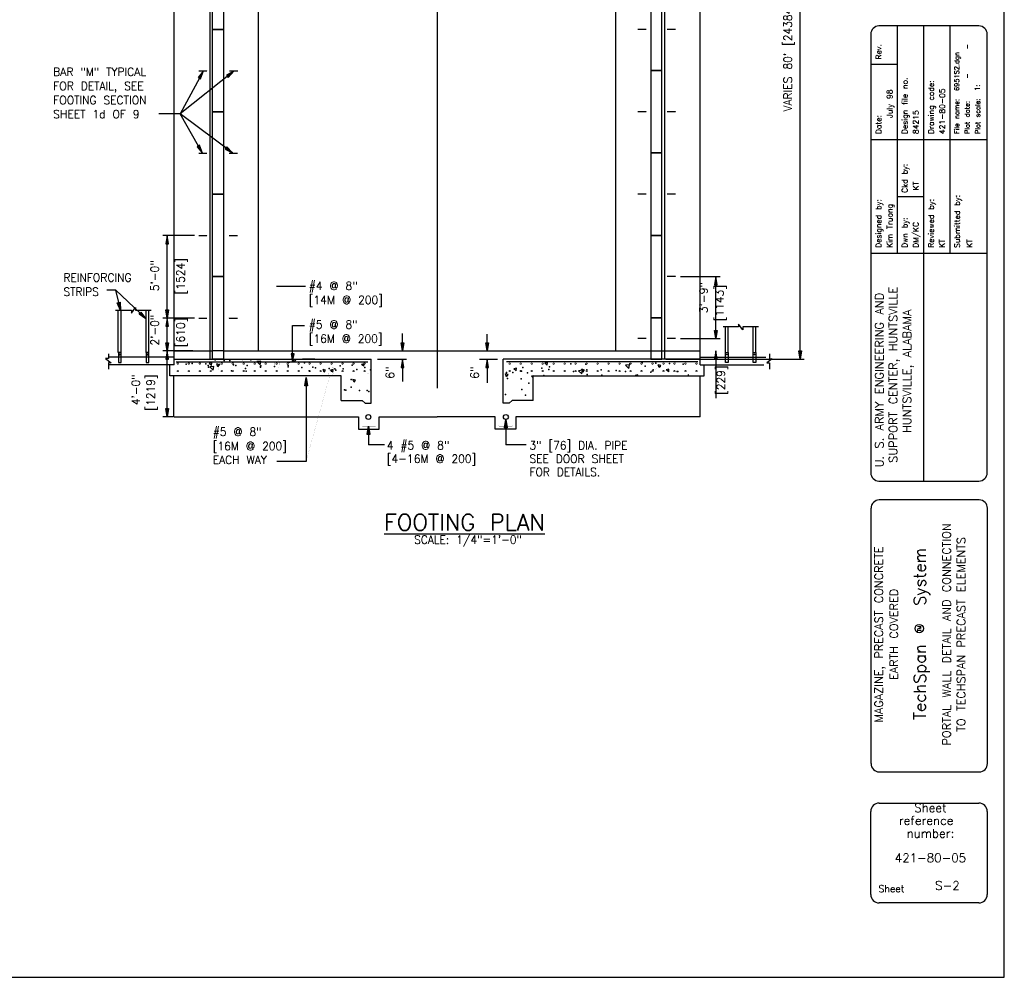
# Model space of a CAD drawing. Extents: x 0 to 354, y 0 to 250.
# Tile 6 of 7: x 205 to 354, y 0 to 145. Entities that reach past the tile are written whole.
import ezdxf
from ezdxf.enums import TextEntityAlignment as Align

# ---------------------------------------------------------------- set-up
doc = ezdxf.new("R2010")
doc.units = 0
doc.header["$MEASUREMENT"] = 0
doc.layers.get('0').update_dxf_attribs({"linetype": 'CONTINUOUS'})
doc.layers.get('DEFPOINTS').update_dxf_attribs({"linetype": 'CONTINUOUS'})
for name, color, linetype in [('1', 7, 'CONTINUOUS'), ('3', 7, 'CONTINUOUS'), ('DIM', 7, 'CONTINUOUS'), ('DWG-LINES', 7, 'CONTINUOUS'), ('HATCH', 7, 'CONTINUOUS'), ('MG-BDR-TXT', 7, 'CONTINUOUS'), ('MG-LOGO', 7, 'CONTINUOUS'), ('REBAR', 7, 'CONTINUOUS'), ('SYMBOLS', 7, 'CONTINUOUS'), ('TEXT', 7, 'CONTINUOUS')]:
    doc.layers.add(name, color=color, linetype=linetype)
doc.styles.add('TXT_SHX', font='txt.shx')

# ---------------------------------------------------------------- blocks, each defined once
blk = doc.blocks.new('REBAR')
at = {"color": 7, "linetype": 'CONTINUOUS', "const_width": 0.01378}
blk.add_lwpolyline([(-0.014553, 0, 1), (0.014553, 0, 1)], format="xyb", close=True, dxfattribs=at)
blk = doc.blocks.new('TS_SEC')
at = {"layer": 'SYMBOLS', "color": 7, "linetype": 'CONTINUOUS'}
blk.add_line((0, -4), (0, 0), dxfattribs=at)
at = {"layer": 'SYMBOLS', "color": 2, "linetype": 'CONTINUOUS'}
blk.add_lwpolyline([(0, 0), (0, 3.5), (2, 3.5), (2, 0)], dxfattribs=at)
at = {"layer": 'SYMBOLS', "color": 7, "linetype": 'CONTINUOUS'}
blk.add_lwpolyline([(2, 0), (2, -4), (0, -4)], dxfattribs=at)
at = {"layer": 'SYMBOLS', "color": 2, "linetype": 'CONTINUOUS'}
blk.add_circle((1, 2), 0.281, dxfattribs=at)
blk = doc.blocks.new('STIR_U')
at = {"layer": 'REBAR', "color": 7, "linetype": 'CONTINUOUS'}
blk.add_line((0, 0), (6, 0), dxfattribs=at)
at = {"layer": 'REBAR', "color": 7, "linetype": 'CONTINUOUS', "const_width": 0.01378}
for points in [[(-0.234375, 0, 1), (0.234375, 0, 1)], [(5.765625, 0, 1), (6.234375, 0, 1)]]:
    blk.add_lwpolyline(points, format="xyb", close=True, dxfattribs=at)
blk = doc.blocks.new('PRO_IN')
at = {"layer": 'MG-LOGO', "color": 7, "linetype": 'CONTINUOUS'}
blk.add_circle((-12.9, 52.89), 0.644, dxfattribs=at)
at = {"layer": 'MG-LOGO', "color": 7, "linetype": 'CONTINUOUS', "style": 'TXT_SHX'}
for s, height, p in [('System', 1.815, (-11.91, 60.74)), ('TM', 0.529, (-12.62, 52.85)), ('TechSpan', 1.815, (-11.91, 44.77))]:
    blk.add_text(s, height=height, rotation=90, dxfattribs=at).set_placement(p, align=Align.CENTER)

msp = doc.modelspace()

# ---------------------------------------------------------------- hatches: boundary and pattern name
at = {"linetype": 'CONTINUOUS'}
for points in [[(226.78, 111.25), (227.2, 111.25), (226.99, 112.5)], [(310.04, 105.03), (310.46, 105.03), (310.25, 106.28)], [(226.78, 101.25), (227.2, 101.25), (226.99, 100)], [(226.78, 98.75), (227.2, 98.75), (226.99, 100)], [(310.04, 98.12), (310.46, 98.12), (310.25, 96.87)], [(226.78, 96.25), (227.2, 96.25), (226.99, 95)], [(262.48, 96.25), (262.9, 96.25), (262.69, 95)], [(275.33, 96.25), (275.74, 96.25), (275.54, 95)], [(226.78, 93.75), (227.2, 93.75), (226.99, 95)], [(322.82, 95.03), (323.24, 95.03), (323.03, 93.78)], [(262.48, 92.5), (262.9, 92.5), (262.69, 93.75)], [(275.33, 92.5), (275.74, 92.5), (275.54, 93.75)], [(226.78, 86.25), (227.2, 86.25), (226.99, 85)]]:
    msp.add_hatch(color=7, dxfattribs=at).paths.add_polyline_path(points)
at = {"layer": 'REBAR', "linetype": 'CONTINUOUS'}
msp.add_hatch(color=7, dxfattribs=at).paths.add_polyline_path([(310.04, 93.75), (310.46, 93.75), (310.25, 95)])
at = {"layer": 'TEXT', "linetype": 'CONTINUOUS'}
for points in [[(231.71, 136.5), (232.07, 136.3), (232.49, 137.5)], [(236.02, 136.82), (236.28, 136.5), (237.12, 137.46)], [(231.91, 126.19), (231.55, 125.98), (232.35, 125)], [(236.05, 125.94), (235.8, 125.61), (236.92, 125.03)], [(219.44, 102.29), (219.85, 102.38), (219.93, 101.12)], [(222.73, 100.56), (223.02, 100.86), (223.78, 99.85)], [(246.25, 94.58), (245.83, 94.58), (246.04, 93.33)], [(248.29, 89.73), (247.87, 89.73), (248.08, 90.98)], [(278.61, 83.36), (278.19, 83.36), (278.4, 84.61)], [(257.76, 82.34), (257.35, 82.34), (257.56, 83.59)]]:
    msp.add_hatch(color=7, dxfattribs=at).paths.add_polyline_path(points)

# ---------------------------------------------------------------- linework, layer by layer
at = {"color": 7, "linetype": 'CONTINUOUS'}
for p, q in [((323.03, 95.03), (323.03, 198.03)), ((231.17, 112.5), (226.36, 112.5)), ((226.99, 101.25), (226.99, 111.25)), ((304.91, 106.28), (310.88, 106.28)), ((310.25, 98.12), (310.25, 106.28)), ((231.17, 100), (226.36, 100)), ((231.17, 100), (226.36, 100)), ((226.99, 96.25), (226.99, 98.75)), ((262.69, 96.25), (262.69, 97.66)), ((275.54, 96.25), (275.54, 97.57)), ((304.91, 96.87), (310.88, 96.87)), ((230.88, 95), (226.36, 95)), ((226.99, 86.25), (226.99, 93.75)), ((302.67, 93.78), (323.65, 93.78)), ((262.69, 92.5), (262.69, 90.38)), ((275.54, 92.5), (275.54, 90.16)), ((227.86, 85), (226.36, 85))]:
    msp.add_line(p, q, dxfattribs=at)
for points in [[(226.78, 111.25), (227.2, 111.25), (226.99, 112.5)], [(310.04, 105.03), (310.46, 105.03), (310.25, 106.28)], [(226.78, 101.25), (227.2, 101.25), (226.99, 100)], [(226.78, 98.75), (227.2, 98.75), (226.99, 100)], [(310.04, 98.12), (310.46, 98.12), (310.25, 96.87)], [(226.78, 96.25), (227.2, 96.25), (226.99, 95)], [(262.48, 96.25), (262.9, 96.25), (262.69, 95)], [(275.33, 96.25), (275.74, 96.25), (275.54, 95)], [(226.78, 93.75), (227.2, 93.75), (226.99, 95)], [(322.82, 95.03), (323.24, 95.03), (323.03, 93.78)], [(262.48, 92.5), (262.9, 92.5), (262.69, 93.75)], [(275.33, 92.5), (275.74, 92.5), (275.54, 93.75)], [(226.78, 86.25), (227.2, 86.25), (226.99, 85)]]:
    msp.add_lwpolyline(points, close=True, dxfattribs=at)
at = {"layer": '1', "color": 3, "linetype": 'CONTINUOUS'}
msp.add_line((354.01, 0), (354.01, 250.04), dxfattribs=at)
at = {"layer": '1', "color": 7, "linetype": 'CONTINUOUS'}
for p, q in [((350.16, 144.3), (335, 144.3)), ((337.74, 144.3), (337.74, 109.78)), ((341.74, 144.3), (341.74, 109.78)), ((345.74, 144.3), (345.74, 109.78)), ((333.74, 143.04), (333.74, 76.53)), ((351.42, 76.53), (351.42, 143.04)), ((333.77, 138.51), (337.74, 138.51)), ((351.42, 127.04), (333.74, 127.04)), ((337.74, 118.41), (341.74, 118.41)), ((351.42, 109.78), (333.74, 109.78)), ((341.74, 109.78), (341.74, 75.27)), ((335, 75.27), (350.16, 75.27)), ((350.2, 72.41), (335.05, 72.41)), ((333.78, 71.14), (333.78, 32.41)), ((351.46, 32.41), (351.46, 71.14)), ((335.05, 31.15), (350.2, 31.15)), ((335.01, 26.43), (350.16, 26.43)), ((333.74, 12.54), (333.74, 25.17)), ((351.42, 25.17), (351.42, 12.54)), ((350.16, 11.28), (335.01, 11.28))]:
    msp.add_line(p, q, dxfattribs=at)
at = {"layer": '1', "color": 84, "linetype": 'CONTINUOUS'}
msp.add_line((0, 0), (354.01, 0), dxfattribs=at)
at = {"layer": '1', "color": 7, "linetype": 'CONTINUOUS'}
for centre, start, end in [((335, 143.04), 90, 180), ((350.16, 143.04), 0, 90), ((335, 76.53), 180, 270), ((350.16, 76.53), 270, 360), ((335.05, 71.14), 90, 180), ((350.2, 71.14), 0, 90), ((335.05, 32.41), 180, 270), ((350.2, 32.41), 270, 360), ((335.01, 25.17), 90, 180), ((350.16, 25.17), 0, 90), ((335.01, 12.54), 180, 270), ((350.16, 12.54), 270, 360)]:
    msp.add_arc(centre, 1.26, start, end, dxfattribs=at)
at = {"layer": 'DEFPOINTS', "color": 7, "linetype": 'CONTINUOUS'}
for p in [(226.99, 112.5), (231.79, 112.5), (299.68, 106.28), (304.13, 106.28), (310.25, 106.28), (226.99, 100), (231.79, 100), (231.79, 100), (304.13, 96.87), (240.85, 95), (234.02, 93.75), (235.66, 93.78), (235.66, 93.78), (300.26, 93.78), (300.26, 93.78), (301.9, 93.75), (302.05, 93.78), (228.12, 85)]:
    msp.add_point(p, dxfattribs=at)
at = {"layer": 'DIM', "color": 7, "linetype": 'CONTINUOUS'}
msp.add_line((249.41, 93.75), (247.55, 93.75), dxfattribs=at)
at = {"layer": 'DWG-LINES', "color": 7, "linetype": 'CONTINUOUS'}
for p, q in [((267.96, 206.51), (267.96, 89.37)), ((240.85, 95), (240.85, 196.36)), ((228.04, 92.91), (228.04, 162.39)), ((233.46, 161.84), (233.46, 93.75)), ((295.07, 95), (295.07, 155.94)), ((302.46, 155.38), (302.46, 93.75)), ((307.88, 92.91), (307.88, 154.98)), ((237.12, 137.46), (228.95, 130.99)), ((236.92, 125.03), (228.95, 130.99)), ((219.59, 94.79), (219.59, 101.18)), ((220.01, 94.79), (220.01, 101.18)), ((223.79, 94.79), (223.79, 101.18)), ((224.21, 94.79), (224.21, 101.18)), ((311.71, 94.79), (311.71, 98.64)), ((312.13, 94.79), (312.13, 98.64)), ((315.91, 94.79), (315.91, 98.64)), ((316.33, 94.79), (316.33, 98.64)), ((228.04, 95), (233.87, 95)), ((235.54, 95), (233.87, 95)), ((235.54, 95), (300.38, 95)), ((300.38, 95), (302.05, 95)), ((300.38, 95), (302.05, 95)), ((302.05, 95), (307.88, 95)), ((228.03, 94.06), (218.09, 94.06)), ((228.04, 92.91), (218.09, 92.91)), ((227.42, 91.25), (227.42, 92.91)), ((228.03, 93.75), (257.96, 93.75)), ((258.9, 93.75), (263.31, 93.75)), ((274.4, 93.75), (277.12, 93.75)), ((307.88, 93.75), (277.96, 93.75)), ((307.88, 94.06), (317.83, 94.06)), ((307.88, 92.91), (317.54, 92.91)), ((308.5, 91.25), (308.5, 92.91)), ((253.38, 91.25), (227.42, 91.25)), ((228.03, 85), (228.03, 91.25)), ((253.38, 87.5), (253.38, 91.25)), ((282.54, 91.25), (308.5, 91.25)), ((282.54, 87.5), (282.54, 91.25)), ((307.89, 85), (307.89, 91.25)), ((253.38, 87.5), (256.58, 87.5)), ((282.54, 87.5), (279.34, 87.5)), ((228.03, 85), (256.03, 85)), ((259.15, 85), (267.96, 85)), ((276.77, 85), (267.96, 85)), ((307.89, 85), (279.89, 85))]:
    msp.add_line(p, q, dxfattribs=at)
for points in [[(235.54, 143.78), (233.87, 143.78), (233.87, 156.28), (235.54, 156.28)], [(300.38, 137.53), (302.05, 137.53), (302.05, 150.03), (300.38, 150.03)], [(235.54, 131.28), (233.87, 131.28), (233.87, 143.78), (235.54, 143.78)], [(300.38, 125.03), (302.05, 125.03), (302.05, 137.53), (300.38, 137.53)], [(235.54, 118.78), (233.87, 118.78), (233.87, 131.28), (235.54, 131.28)], [(300.38, 112.53), (302.05, 112.53), (302.05, 125.03), (300.38, 125.03)], [(235.54, 106.28), (233.87, 106.28), (233.87, 118.78), (235.54, 118.78)], [(300.38, 100.03), (302.05, 100.03), (302.05, 112.53), (300.38, 112.53)], [(235.54, 93.78), (233.87, 93.78), (233.87, 106.28), (235.54, 106.28)], [(300.38, 93.78), (302.05, 93.78), (302.05, 100.03), (300.38, 100.03)]]:
    msp.add_lwpolyline(points, close=True, dxfattribs=at)
for points in [[(256.58, 87.5), (257.05, 87.08), (257.96, 87.08), (257.96, 93.75)], [(279.34, 87.5), (278.87, 87.08), (277.96, 87.08), (277.96, 93.75)], [(256.03, 85), (256.03, 83.12), (259.15, 83.12), (259.15, 85)], [(279.89, 85), (279.89, 83.12), (276.77, 83.12), (276.77, 85)]]:
    msp.add_lwpolyline(points, dxfattribs=at)
for centre in [(257.53, 84.98), (278.39, 84.98)]:
    msp.add_circle(centre, 0.374, dxfattribs=at)
at = {"layer": 'HATCH', "color": 7, "linetype": 'CONTINUOUS'}
for p, q in [((233.78, 93.19), (233.39, 93.12)), ((233.75, 92.82), (233.39, 93.12)), ((234.07, 92.64), (233.47, 92.57)), ((233.75, 92.82), (233.78, 93.19)), ((233.98, 92.08), (234.07, 92.64)), ((234.71, 92.6), (234.54, 93.04)), ((234.92, 92.91), (234.54, 93.04)), ((234.71, 92.6), (234.92, 92.91)), ((238.45, 93.68), (238.35, 93.76)), ((238.45, 93.68), (238.46, 93.76)), ((241.19, 93.47), (240.6, 93.4)), ((241.1, 92.91), (240.6, 93.4)), ((241.1, 92.91), (241.19, 93.47)), ((246.29, 93.29), (246.12, 93.73)), ((246.5, 93.6), (246.12, 93.73)), ((246.29, 93.29), (246.5, 93.6)), ((248.23, 93.74), (248.2, 93.76)), ((248.23, 93.74), (248.23, 93.76)), ((256.89, 93.04), (256.5, 92.97)), ((256.86, 92.67), (256.5, 92.97)), ((256.86, 92.67), (256.89, 93.04)), ((284.71, 93.24), (284.32, 93.17)), ((284.68, 92.87), (284.32, 93.17)), ((284.68, 92.87), (284.71, 93.24)), ((297.14, 92.9), (296.54, 92.83)), ((297.05, 92.35), (296.54, 92.83)), ((297.05, 92.35), (297.14, 92.9)), ((301.67, 92.48), (301.51, 92.92)), ((301.88, 92.79), (301.51, 92.92)), ((301.67, 92.48), (301.88, 92.79)), ((304.17, 93.18), (304.18, 93.21)), ((233.98, 92.08), (233.47, 92.57)), ((250.81, 91.78), (250.65, 92.2)), ((251.03, 92.08), (250.65, 92.2)), ((250.83, 91.78), (251.03, 92.08)), ((252.19, 92.18), (251.8, 92.1)), ((252.16, 91.8), (251.8, 92.1)), ((252.16, 91.8), (252.19, 92.18)), ((278.51, 91.1), (278.34, 91.54)), ((278.72, 91.41), (278.34, 91.54)), ((278.51, 91.1), (278.72, 91.41)), ((280.01, 92.38), (279.62, 92.3)), ((279.97, 92), (279.62, 92.3)), ((279.97, 92), (280.01, 92.38)), ((282.55, 91.21), (282.3, 91.18)), ((282.55, 90.94), (282.3, 91.18)), ((290.01, 92.07), (289.42, 92.01)), ((289.93, 91.52), (289.42, 92.01)), ((290.09, 91.79), (289.93, 92.23)), ((290.3, 92.1), (289.93, 92.23)), ((289.93, 91.52), (290.01, 92.07)), ((290.09, 91.79), (290.3, 92.1)), ((298.42, 91.36), (298.03, 91.29)), ((298.06, 91.26), (298.03, 91.29)), ((298.41, 91.26), (298.42, 91.36)), ((303.12, 92.23), (302.73, 92.16)), ((303.09, 91.86), (302.73, 92.16)), ((303.09, 91.86), (303.12, 92.23)), ((306.09, 91.26), (306.04, 91.4)), ((306.17, 91.35), (306.04, 91.4)), ((255.35, 90.25), (255.18, 90.68)), ((255.56, 90.56), (255.18, 90.68)), ((255.35, 90.25), (255.56, 90.56))]:
    msp.add_line(p, q, dxfattribs=at)
for p in [(229.87, 92.98), (230.79, 93.11), (232.88, 93.04), (233.2, 92.79), (234.28, 93.64), (234.96, 92.96), (235.67, 93.57), (236.53, 93.56), (237.04, 92.88), (237.44, 92.8), (239.12, 92.81), (239.71, 93.67), (241.15, 92.64), (241.2, 92.73), (243.28, 92.66), (245.35, 92.79), (245.38, 93.23), (245.56, 93.3), (247.82, 93.22), (253.26, 92.77), (255.07, 92.86), (256.85, 92.96), (288.25, 93.06), (290.51, 92.98), (297.19, 93.04), (299.05, 93.24), (299.54, 92.71), (301.13, 93.16), (301.8, 92.63), (303.21, 93.09), (305.29, 93.01), (233.25, 92.56), (236.74, 92), (238.87, 92.35), (239, 91.92), (241.17, 92.55), (245.36, 92.58), (247.44, 92.5), (248.56, 91.98), (249.08, 92.53), (249.52, 92.43), (251.6, 92.35), (252.44, 92.3), (252.59, 92.08), (253.68, 92.28), (255.76, 92.2), (256.99, 92.51), (257.84, 92.12), (278.49, 91.73), (279.43, 91.75), (280.74, 91.93), (280.97, 92.51), (281.69, 91.67), (283.84, 92.4), (284.17, 91.29), (284.92, 92.17), (285.01, 92.61), (288.65, 91.91), (290.68, 92.16), (290.71, 91.41), (292.84, 92.15), (292.97, 91.33), (295.13, 92.05), (296.56, 91.9), (300.37, 91.8), (300.75, 92.14), (304.4, 91.9), (304.48, 91.88), (254.91, 90.66), (278.65, 90.84), (280.73, 90.77), (281.89, 90.11), (253.89, 89.12), (254.12, 89.07), (254.93, 89.52), (256.2, 88.99), (257.37, 89.01), (257.62, 88.86), (278.35, 88.39), (280.83, 89.17), (281.36, 88.29)]:
    msp.add_point(p, dxfattribs=at)
at = {"layer": 'REBAR', "color": 7, "linetype": 'CONTINUOUS'}
for p, q in [((219.22, 104.2), (217.86, 104.2)), ((228.39, 93.33), (257.45, 93.33)), ((307.53, 93.33), (278.47, 93.33)), ((310.25, 93.75), (310.25, 87.85))]:
    msp.add_line(p, q, dxfattribs=at)
at = {"layer": 'REBAR', "color": 7, "linetype": 'CONTINUOUS', "const_width": 0.0138}
for points in [[(234.71, 95.85), (234.71, 92.37, 0.414214), (234.87, 92.21), (239.02, 92.21)], [(301.21, 95.85), (301.21, 92.37, -0.414214), (301.05, 92.21), (296.9, 92.21)], [(228.39, 91.66), (257.35, 91.66, -0.414214), (257.51, 91.51), (257.51, 89.04)], [(307.53, 91.66), (278.56, 91.66, 0.414214), (278.41, 91.51), (278.41, 89.04)], [(256.45, 90.06), (256.45, 83.75, 0.414214), (256.65, 83.54), (258.52, 83.54, 0.414214), (258.73, 83.75), (258.73, 90.06)], [(279.47, 90.06), (279.47, 83.75, -0.414214), (279.26, 83.54), (277.4, 83.54, -0.414214), (277.19, 83.75), (277.19, 90.06)]]:
    msp.add_lwpolyline(points, format="xyb", dxfattribs=at)
at = {"layer": 'REBAR', "color": 7, "linetype": 'CONTINUOUS'}
msp.add_lwpolyline([(310.04, 93.75), (310.46, 93.75), (310.25, 95)], close=True, dxfattribs=at)
at = {"layer": 'SYMBOLS', "color": 7, "linetype": 'CONTINUOUS'}
for points in [[(219.18, 101.18), (221.58, 101.18), (221.58, 100.75), (222.22, 101.59), (222.22, 101.18), (224.57, 101.18)], [(316.74, 98.64), (314.34, 98.64), (314.34, 98.21), (313.69, 99.05), (313.69, 98.64), (311.35, 98.64)], [(218.09, 94.56), (218.09, 93.85), (217.67, 93.85), (218.5, 93.2), (218.09, 93.2), (218.09, 92.26)], [(318.38, 94.55), (318.38, 93.83), (318.81, 93.83), (317.97, 93.19), (318.38, 93.19), (318.38, 92.25)]]:
    msp.add_lwpolyline(points, dxfattribs=at)
at = {"layer": 'TEXT', "color": 7, "linetype": 'CONTINUOUS'}
for p, q in [((231.89, 136.4), (228.95, 130.99)), ((228.95, 130.99), (225.76, 130.99)), ((231.73, 126.08), (228.95, 130.99)), ((243.61, 104.83), (247.97, 104.83)), ((219.65, 102.33), (219.22, 104.2)), ((222.88, 100.71), (219.22, 104.2)), ((246.04, 94.58), (246.04, 98.88)), ((246.04, 98.88), (247.86, 98.88)), ((248.08, 89.73), (248.08, 78.25)), ((257.56, 82.34), (257.56, 80.74)), ((278.4, 83.36), (278.4, 80.74)), ((259.96, 80.74), (257.56, 80.74)), ((281.47, 80.74), (278.4, 80.74)), ((248.08, 78.25), (243.63, 78.25))]:
    msp.add_line(p, q, dxfattribs=at)
for points in [[(231.71, 136.5), (232.07, 136.3), (232.49, 137.5)], [(236.02, 136.82), (236.28, 136.5), (237.12, 137.46)], [(231.91, 126.19), (231.55, 125.98), (232.35, 125)], [(236.05, 125.94), (235.8, 125.61), (236.92, 125.03)], [(219.44, 102.29), (219.85, 102.38), (219.93, 101.12)], [(222.73, 100.56), (223.02, 100.86), (223.78, 99.85)], [(246.25, 94.58), (245.83, 94.58), (246.04, 93.33)], [(248.29, 89.73), (247.87, 89.73), (248.08, 90.98)], [(278.61, 83.36), (278.19, 83.36), (278.4, 84.61)], [(257.76, 82.34), (257.35, 82.34), (257.56, 83.59)]]:
    msp.add_lwpolyline(points, close=True, dxfattribs=at)
at = {"layer": 'TEXT', "color": 7, "linetype": 'CONTINUOUS', "const_width": 0.00984}
for points in [[(243.61, 104.83), (243.61, 93.89, 0.002407), (243.61, 93.89, 0.177361), (243.48, 93.84, 0.103702), (243.34, 93.66, 0.063893), (243.26, 93.42, 0.050067), (243.23, 93.1, 0.050067), (243.26, 92.78, 0.063893), (243.35, 92.54, 0.103702), (243.49, 92.36, 0.177361), (243.62, 92.31, 0.177361), (243.75, 92.36, 0.103702), (243.89, 92.54, 0.063893), (243.97, 92.78, 0.050067), (244, 93.1, 0.050067), (243.97, 93.42, 0.063893), (243.88, 93.66, 0.103702), (243.74, 93.85, 0.174879), (243.61, 93.89, 0.174879)], [(248.07, 78.22), (251.61, 91.04, -0.002407), (251.61, 91.04, -0.177361), (251.5, 91.13, -0.103702), (251.43, 91.35, -0.063893), (251.43, 91.6, -0.050067), (251.51, 91.91, -0.050067), (251.64, 92.21, -0.063893), (251.8, 92.4, -0.103702), (252, 92.53, -0.177361), (252.14, 92.53, -0.177361), (252.24, 92.44, -0.103702), (252.32, 92.22, -0.063893), (252.31, 91.97, -0.050067), (252.24, 91.66, -0.050067), (252.1, 91.36, -0.063893), (251.94, 91.17, -0.103702), (251.75, 91.04, -0.174879), (251.61, 91.04, -0.174879)]]:
    msp.add_lwpolyline(points, format="xyb", dxfattribs=at)

# ---------------------------------------------------------------- block references
at = {"layer": 'DWG-LINES', "linetype": 'CONTINUOUS', "yscale": 0.20833, "zscale": 0.20833}
for name, p, xscale in [('STIR_U', (299.68, 143.78), -0.20833), ('STIR_U', (304.13, 143.78), -0.20833), ('STIR_U', (299.68, 131.28), -0.20833), ('STIR_U', (304.13, 131.28), -0.20833), ('STIR_U', (299.68, 118.78), -0.20833), ('STIR_U', (304.13, 118.78), -0.20833), ('STIR_U', (304.13, 106.28), -0.20833), ('STIR_U', (299.68, 96.87), -0.20833), ('STIR_U', (304.13, 96.87), -0.20833), ('TS_SEC', (220.01, 94.06), -0.20833), ('TS_SEC', (224.21, 94.06), -0.20833), ('TS_SEC', (311.71, 94.06), 0.20833), ('TS_SEC', (315.91, 94.06), 0.20833)]:
    msp.add_blockref(name, p, dxfattribs=dict(at, xscale=xscale))
at = {"layer": 'MG-BDR-TXT', "linetype": 'CONTINUOUS'}
msp.add_blockref('PRO_IN', (354.01, 0), dxfattribs=at)
at = {"layer": 'REBAR', "linetype": 'CONTINUOUS'}
for name, p, xscale, yscale, zscale in [('STIR_U', (231.79, 137.5), 0.20833, 0.20833, 0.20833), ('STIR_U', (236.48, 137.5), 0.20833, 0.20833, 0.20833), ('STIR_U', (231.79, 125), 0.20833, 0.20833, 0.20833), ('STIR_U', (236.4, 125), 0.20833, 0.20833, 0.20833), ('STIR_U', (231.79, 112.5), 0.20833, 0.20833, 0.20833), ('STIR_U', (236.4, 112.5), 0.20833, 0.20833, 0.20833), ('STIR_U', (231.79, 100), 0.20833, 0.20833, 0.20833), ('STIR_U', (236.4, 100), 0.20833, 0.20833, 0.20833), ('REBAR', (228.61, 93.09), 7.499880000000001, 7.499880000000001, 7.499880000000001), ('REBAR', (230.28, 93.09), 7.499880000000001, 7.499880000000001, 7.499880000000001), ('REBAR', (231.95, 93.09), 7.499880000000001, 7.499880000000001, 7.499880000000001), ('REBAR', (233.61, 93.09), 7.499880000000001, 7.499880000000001, 7.499880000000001), ('REBAR', (235.28, 93.09), 7.499880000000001, 7.499880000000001, 7.499880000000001), ('REBAR', (236.95, 93.09), 7.499880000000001, 7.499880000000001, 7.499880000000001), ('REBAR', (238.61, 93.09), 7.499880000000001, 7.499880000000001, 7.499880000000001), ('REBAR', (240.28, 93.09), 7.499880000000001, 7.499880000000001, 7.499880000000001), ('REBAR', (241.95, 93.09), 7.499880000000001, 7.499880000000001, 7.499880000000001), ('REBAR', (243.61, 93.09), 7.499880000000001, 7.499880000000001, 7.499880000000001), ('REBAR', (245.28, 93.09), 7.499880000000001, 7.499880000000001, 7.499880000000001), ('REBAR', (246.95, 93.09), 7.499880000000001, 7.499880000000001, 7.499880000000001), ('REBAR', (248.61, 93.09), 7.499880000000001, 7.499880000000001, 7.499880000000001), ('REBAR', (250.28, 93.09), 7.499880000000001, 7.499880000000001, 7.499880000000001), ('REBAR', (251.95, 93.09), 7.499880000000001, 7.499880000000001, 7.499880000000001), ('REBAR', (253.61, 93.09), 7.499880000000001, 7.499880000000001, 7.499880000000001), ('REBAR', (255.28, 93.09), 7.499880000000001, 7.499880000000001, 7.499880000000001), ('REBAR', (256.95, 93.09), 7.499880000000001, 7.499880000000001, 7.499880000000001), ('REBAR', (278.97, 93.09), -7.499880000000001, 7.499880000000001, 7.499880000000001), ('REBAR', (280.64, 93.09), -7.499880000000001, 7.499880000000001, 7.499880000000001), ('REBAR', (282.31, 93.09), -7.499880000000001, 7.499880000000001, 7.499880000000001), ('REBAR', (283.97, 93.09), -7.499880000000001, 7.499880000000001, 7.499880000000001), ('REBAR', (285.64, 93.09), -7.499880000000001, 7.499880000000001, 7.499880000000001), ('REBAR', (287.31, 93.09), -7.499880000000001, 7.499880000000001, 7.499880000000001), ('REBAR', (288.97, 93.09), -7.499880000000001, 7.499880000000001, 7.499880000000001), ('REBAR', (290.64, 93.09), -7.499880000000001, 7.499880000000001, 7.499880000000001), ('REBAR', (292.31, 93.09), -7.499880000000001, 7.499880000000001, 7.499880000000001), ('REBAR', (293.97, 93.09), -7.499880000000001, 7.499880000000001, 7.499880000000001), ('REBAR', (295.64, 93.09), -7.499880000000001, 7.499880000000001, 7.499880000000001), ('REBAR', (297.31, 93.09), -7.499880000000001, 7.499880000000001, 7.499880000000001), ('REBAR', (298.97, 93.09), -7.499880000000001, 7.499880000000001, 7.499880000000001), ('REBAR', (300.64, 93.09), -7.499880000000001, 7.499880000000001, 7.499880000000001), ('REBAR', (302.31, 93.09), -7.499880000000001, 7.499880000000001, 7.499880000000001), ('REBAR', (303.97, 93.09), -7.499880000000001, 7.499880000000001, 7.499880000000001), ('REBAR', (305.64, 93.09), -7.499880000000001, 7.499880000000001, 7.499880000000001), ('REBAR', (307.31, 93.09), -7.499880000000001, 7.499880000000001, 7.499880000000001), ('REBAR', (228.61, 91.95), 7.499880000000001, 7.499880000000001, 7.499880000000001), ('REBAR', (230.28, 91.95), 7.499880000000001, 7.499880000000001, 7.499880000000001), ('REBAR', (231.95, 91.95), 7.499880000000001, 7.499880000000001, 7.499880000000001), ('REBAR', (233.61, 91.95), 7.499880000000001, 7.499880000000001, 7.499880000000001), ('REBAR', (235.28, 91.95), 7.499880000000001, 7.499880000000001, 7.499880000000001), ('REBAR', (236.95, 91.95), 7.499880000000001, 7.499880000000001, 7.499880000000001), ('REBAR', (238.61, 91.95), 7.499880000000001, 7.499880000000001, 7.499880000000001), ('REBAR', (240.28, 91.95), 7.499880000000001, 7.499880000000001, 7.499880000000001), ('REBAR', (241.95, 91.95), 7.499880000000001, 7.499880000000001, 7.499880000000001), ('REBAR', (243.61, 91.95), 7.499880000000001, 7.499880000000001, 7.499880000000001), ('REBAR', (245.28, 91.95), 7.499880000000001, 7.499880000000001, 7.499880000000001), ('REBAR', (246.95, 91.95), 7.499880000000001, 7.499880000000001, 7.499880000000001), ('REBAR', (248.61, 91.95), 7.499880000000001, 7.499880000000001, 7.499880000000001), ('REBAR', (250.28, 91.95), 7.499880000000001, 7.499880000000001, 7.499880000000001), ('REBAR', (251.95, 91.95), 7.499880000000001, 7.499880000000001, 7.499880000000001), ('REBAR', (253.61, 91.95), 7.499880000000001, 7.499880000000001, 7.499880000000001), ('REBAR', (255.28, 91.95), 7.499880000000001, 7.499880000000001, 7.499880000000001), ('REBAR', (256.95, 91.95), 7.499880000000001, 7.499880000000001, 7.499880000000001), ('REBAR', (278.97, 91.95), -7.499880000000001, 7.499880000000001, 7.499880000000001), ('REBAR', (280.64, 91.95), -7.499880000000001, 7.499880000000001, 7.499880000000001), ('REBAR', (282.31, 91.95), -7.499880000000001, 7.499880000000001, 7.499880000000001), ('REBAR', (283.97, 91.95), -7.499880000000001, 7.499880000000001, 7.499880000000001), ('REBAR', (285.64, 91.95), -7.499880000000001, 7.499880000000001, 7.499880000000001), ('REBAR', (287.31, 91.95), -7.499880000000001, 7.499880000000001, 7.499880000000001), ('REBAR', (288.97, 91.95), -7.499880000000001, 7.499880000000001, 7.499880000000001), ('REBAR', (290.64, 91.95), -7.499880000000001, 7.499880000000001, 7.499880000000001), ('REBAR', (292.31, 91.95), -7.499880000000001, 7.499880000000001, 7.499880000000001), ('REBAR', (293.97, 91.95), -7.499880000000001, 7.499880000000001, 7.499880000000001), ('REBAR', (295.64, 91.95), -7.499880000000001, 7.499880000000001, 7.499880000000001), ('REBAR', (297.31, 91.95), -7.499880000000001, 7.499880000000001, 7.499880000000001), ('REBAR', (298.97, 91.95), -7.499880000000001, 7.499880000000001, 7.499880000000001), ('REBAR', (300.64, 91.95), -7.499880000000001, 7.499880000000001, 7.499880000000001), ('REBAR', (302.31, 91.95), -7.499880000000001, 7.499880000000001, 7.499880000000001), ('REBAR', (303.97, 91.95), -7.499880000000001, 7.499880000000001, 7.499880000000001), ('REBAR', (305.64, 91.95), -7.499880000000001, 7.499880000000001, 7.499880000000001), ('REBAR', (307.31, 91.95), -7.499880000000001, 7.499880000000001, 7.499880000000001)]:
    msp.add_blockref(name, p, dxfattribs=dict(at, xscale=xscale, yscale=yscale, zscale=zscale))

# ---------------------------------------------------------------- texts
at = {"color": 7, "linetype": 'CONTINUOUS', "style": 'TXT_SHX', "width": 0.95}
for s, height, p in [("VARIES 80' [24384] STANDARD LENGTH", 1.2499, (321.78, 147.58)), ('5\'-0" ', 1.25, (225.74, 106.94)), ('[1524]', 1.25, (229.66, 106.33)), ('3\'-9"', 1.25, (309, 103.08)), ('[1143]', 1.25, (311.43, 102.26)), ('2\'-0" ', 1.25, (225.74, 98.69)), ('[610]', 1.25, (229.66, 97.82)), ('6"', 1.25, (261.43, 91.71)), ('6"', 1.25, (274.28, 91.71)), ('[229]', 1.25, (311.63, 90.57)), ('4\'-0" ', 1.25, (222.87, 89.63)), ('[1219]', 1.25, (225.12, 88.69))]:
    msp.add_text(s, height=height, rotation=90, dxfattribs=at).set_placement(p, align=Align.CENTER)
msp.add_text('SCALE: 1/4"=1\'-0"', height=1.2499, dxfattribs=at).set_placement((272.65, 65.75), align=Align.CENTER)
at = {"layer": '1', "color": 7, "linetype": 'CONTINUOUS', "style": 'TXT_SHX'}
for s, height, p in [('Rev.', 0.842, (335.35, 139.2)), ('Design file no.   ', 0.8418, (339.33, 127.9)), ('Drawing code:     ', 0.8418, (343.33, 127.89)), ('421-80-05', 0.842, (345.01, 127.89)), ('   July 98', 0.842, (337.04, 127.89)), ('File name:', 0.737, (347.17, 127.89)), ('Plot date:', 0.737, (348.75, 127.89)), ('Plot scale:', 0.7366, (350.33, 127.89)), ('Date:', 0.842, (335.35, 127.89)), ('84215', 0.842, (341.01, 127.9)), ('Ckd by:', 0.842, (339.33, 118.97)), ('KT', 0.842, (341.01, 119.33)), ('Submitted by:', 0.8418, (347.28, 110.63)), ('Designed by:', 0.8418, (335.35, 110.63)), ('Kim Truong', 0.842, (337.04, 110.63)), ('Reviewed by:', 0.8418, (343.33, 110.63)), ('Dwn by:', 0.842, (339.33, 110.63)), ('DM/KC', 0.842, (341.01, 110.63)), ('KT', 0.842, (344.97, 110.63)), ('KT', 0.842, (349.16, 110.63))]:
    msp.add_text(s, height=height, rotation=90, dxfattribs=at).set_placement(p)
for s, p in [('SUPPORT CENTER, HUNTSVILLE', (337.78, 91.39)), ('U. S. ARMY ENGINEERING AND', (335.67, 90.58)), ('HUNTSVILLE, ALABAMA', (339.88, 91.92))]:
    msp.add_text(s, height=1.2628, rotation=90, dxfattribs=at).set_placement(p, align=Align.CENTER)
for s, p in [('Sheet', (342.8, 25.06)), ('reference', (342.16, 23.12)), ('number:', (342.81, 21.17)), ('421-80-05', (342.81, 17.45)), ('S-2', (345.38, 13.26))]:
    msp.add_text(s, height=1.315, dxfattribs=at).set_placement(p, align=Align.CENTER)
at = {"layer": '3', "color": 7, "linetype": 'CONTINUOUS', "style": 'TXT_SHX'}
for s, height, p in [('6951S2.dgn', 0.737, (347.17, 134.43)), ('   -     -   ', 0.7366, (348.75, 134.16)), ('1:    ', 0.737, (350.3, 134.46))]:
    msp.add_text(s, height=height, rotation=90, dxfattribs=at).set_placement(p)
msp.add_text('Sheet', height=1.052, dxfattribs=at).set_placement((334.92, 12.93))
at = {"layer": 'MG-BDR-TXT', "color": 7, "linetype": 'CONTINUOUS', "style": 'TXT_SHX'}
for s, p in [('PORTAL WALL DETAIL AND CONNECTION', (345.88, 52.01)), ('TO TECHSPAN PRECAST ELEMENTS', (348.08, 52.01)), ('MAGAZINE, PRECAST CONCRETE', (335.59, 52)), ('EARTH COVERED', (337.88, 52.01))]:
    msp.add_text(s, height=1.25, rotation=90, dxfattribs=at).set_placement(p, align=Align.CENTER)
at = {"layer": 'TEXT', "color": 7, "linetype": 'CONTINUOUS', "style": 'TXT_SHX', "width": 0.95}
for s, height, p in [('BAR "M" TYPICAL', 1.2499, (209.72, 136.72)), ('FOR DETAIL, SEE', 1.2499, (209.72, 134.57)), ('FOOTING SECTION', 1.2499, (209.72, 132.43)), ('SHEET 1d OF 9', 1.2499, (209.72, 130.29)), ('REINFORCING', 1.2499, (211.26, 105.51)), ('STRIPS', 1.25, (211.26, 103.36)), ('#4 @ 8"', 1.25, (248.5, 104.26)), ('[14M @ 200]', 1.2499, (248.5, 102.12)), ('#5 @ 8"', 1.25, (248.47, 98.38)), ('[16M @ 200]', 1.2499, (248.47, 96.24)), ('#5 @ 8"', 1.25, (233.93, 82.12)), ('[16M @ 200]', 1.2499, (233.93, 79.95)), ('4 #5 @ 8"', 1.25, (260.33, 80.06)), ('3" [76] DIA. PIPE', 1.2499, (281.96, 80.06)), ('[4-16M @ 200]', 1.2499, (260.33, 78.03)), ('SEE DOOR SHEET', 1.2499, (281.96, 78.03)), ('EACH WAY', 1.25, (233.93, 77.86)), ('FOR DETAILS.', 1.2499, (281.96, 76.01))]:
    msp.add_text(s, height=height, dxfattribs=at).set_placement(p)
at = {"layer": 'TEXT', "color": 7, "linetype": 'CONTINUOUS', "style": 'TXT_SHX'}
msp.add_text('%%uFOOTING PLAN', height=2.4999, dxfattribs=at).set_placement((259.92, 67.77))

doc.saveas('drawing.dxf')
